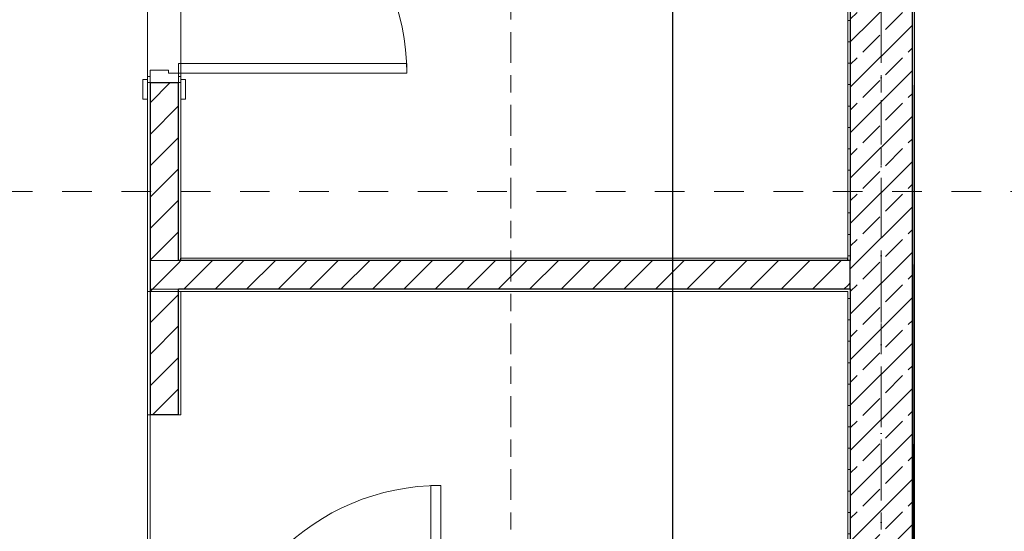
# Model space of a CAD drawing. Header units: millimetres. Extents: x -52968 to 399385, y -141133 to 110561.
# Tile 59 of 146: x 68517 to 72504, y -104389 to -102318. Entities that reach past the tile are written whole.
import ezdxf

# ---------------------------------------------------------------- set-up
doc = ezdxf.new("R2010")
doc.units = ezdxf.units.MM
for name, pattern in [('SIM-Wegliniec-21.07.2025-Parter$0$Kropki i Kreski', [360, 180, -90, 0, -90]), ('SIM-Wegliniec-21.07.2025-Parter$0$Przerywana', [240, 120, -120]), ('SIM-Wegliniec-21.07.2025-Parter$0$Przerywana długa', [390, 250, -140]), ('SIM-Wegliniec-21.07.2025-Parter$0$Przerywana podwójnie', [295, 125, -50, 70, -50])]:
    doc.linetypes.add(name, pattern=pattern)
doc.layers.add('_xref', color=250, linetype='Continuous')
for name, color, linetype, lineweight in [('RR_ks_podposadzkowa', 32, 'Kanalizacja', 30), ('SIM-Wegliniec-21.07.2025-Parter$0$A-Przekroje-PB_Nr_pióra__5', 250, 'Continuous', 0), ('SIM-Wegliniec-21.07.2025-Parter$0$Nowe_A-Belki-Wieniec_Nr_pióra__69', 250, 'Continuous', 0), ('SIM-Wegliniec-21.07.2025-Parter$0$Nowe_A-Belki-Wieniec_Nr_pióra__90', 250, 'Continuous', 0), ('SIM-Wegliniec-21.07.2025-Parter$0$Nowe_A-Osi_Nr_pióra__20', 250, 'Continuous', 0), ('SIM-Wegliniec-21.07.2025-Parter$0$Nowe_A-Posadzki_Nr_pióra__89', 250, 'Continuous', 0), ('SIM-Wegliniec-21.07.2025-Parter$0$Nowe_A-Strefy-Parter_Nr_pióra__94', 250, 'Continuous', 0), ('SIM-Wegliniec-21.07.2025-Parter$0$Nowe_A-Ściany-Działowe', 250, 'Continuous', 0), ('SIM-Wegliniec-21.07.2025-Parter$0$Nowe_A-Ściany-Działowe_Nr_pióra__27', 250, 'Continuous', 0), ('SIM-Wegliniec-21.07.2025-Parter$0$Nowe_A-Ściany-Działowe_Nr_pióra__47', 250, 'Continuous', 0), ('SIM-Wegliniec-21.07.2025-Parter$0$Nowe_A-Ściany-Wewnętrzne', 250, 'Continuous', 0), ('SIM-Wegliniec-21.07.2025-Parter$0$Nowe_A-Ściany-Wewnętrzne_Nr_pióra__27', 250, 'Continuous', 0), ('SIM-Wegliniec-21.07.2025-Parter$0$Nowe_A-Ściany-Wewnętrzne_Nr_pióra__47', 250, 'Continuous', 0), ('SIM-Wegliniec-21.07.2025-Parter$0$Nowe_Drzwi Archicad_Nr_pióra__23', 250, 'Continuous', 0), ('SIM-Wegliniec-21.07.2025-Parter$0$Nowe_Drzwi Archicad_Nr_pióra__27', 250, 'Continuous', 0), ('SIM-Wegliniec-21.07.2025-Parter$0$Nowe_Drzwi Archicad_Nr_pióra__3', 250, 'Continuous', 0), ('SIM-Wegliniec-21.07.2025-Parter$0$Nowe_Drzwi Archicad_Nr_pióra__47', 250, 'Continuous', 0), ('SIM-Wegliniec-21.07.2025-Parter$0$Nowe_Metryczki pomieszczeń Archicada_Nr_pióra__6', 250, 'Continuous', 0)]:
    doc.layers.add(name, color=color, linetype=linetype, lineweight=lineweight)
doc.styles.add('SIM-Wegliniec-21.07.2025-Parter$0$STYL_AUTOMATYCZNY_2', font='arial.ttf')
doc.styles.get("Standard").update_dxf_attribs({"font": 'arial.ttf'})
doc.linetypes.add('Kanalizacja', pattern='A,25,0,["◄",Standard,S=5,R=0,X=-5,Y=-2.5],0', length=25)
pattern_1 = [(0, (0, 0), (0, 86.60254), [0, -50]), (0, (25, 43.3), (0, 86.60254), [0, -50])]
pattern_2 = [(45, (0, 0), (-63.63961, 63.63961), [])]

# ---------------------------------------------------------------- blocks, each defined once
blk = doc.blocks.new('SIM-Wegliniec-21.07.2025-Parter')
at = {"layer": 'SIM-Wegliniec-21.07.2025-Parter$0$Nowe_A-Ściany-Działowe', "linetype": 'Continuous', "lineweight": 0, "true_color": 0x000000}
h = blk.add_hatch(dxfattribs=at)
h.set_pattern_fill('Tynk', color=18, style=0, pattern_type=2)
h.set_pattern_definition(pattern_1)
h.paths.add_polyline_path([(69035.1, -103917.6), (69045.1, -103917.6), (69045.1, -102572.6), (69035.1, -102572.6)])
at = {"layer": 'SIM-Wegliniec-21.07.2025-Parter$0$Nowe_A-Ściany-Działowe', "linetype": 'Continuous', "lineweight": 0}
h = blk.add_hatch(dxfattribs=at)
h.set_pattern_fill('Bloczki_ceramiczne', color=256, style=0, pattern_type=2)
h.set_pattern_definition(pattern_2)
h.paths.add_polyline_path([(69045.1, -102572.6), (69045.1, -103292.6), (69160.1, -103292.6), (69160.1, -102572.6)])
at = {"layer": 'SIM-Wegliniec-21.07.2025-Parter$0$Nowe_A-Ściany-Działowe', "linetype": 'Continuous', "lineweight": 0, "true_color": 0x000000}
h = blk.add_hatch(dxfattribs=at)
h.set_pattern_fill('Tynk', color=18, style=0, pattern_type=2)
h.set_pattern_definition(pattern_1)
h.paths.add_polyline_path([(69160.1, -103292.6), (69170.1, -103292.6), (69170.1, -102572.6), (69160.1, -102572.6)])
h = blk.add_hatch(dxfattribs=at)
h.set_pattern_fill('Tynk', color=18, style=0, pattern_type=2)
h.set_pattern_definition(pattern_1)
h.paths.add_polyline_path([(71870.1, -103282.6), (69170.1, -103282.6), (69170.1, -103292.6), (71870.1, -103292.6)])
at = {"layer": 'SIM-Wegliniec-21.07.2025-Parter$0$Nowe_A-Ściany-Działowe', "linetype": 'Continuous', "lineweight": 0}
h = blk.add_hatch(dxfattribs=at)
h.set_pattern_fill('Bloczki_ceramiczne', color=256, style=0, pattern_type=2)
h.set_pattern_definition(pattern_2)
h.paths.add_polyline_path([(69045.1, -103292.6), (69045.1, -103407.6), (69160.1, -103407.6), (69160.1, -103292.6)])
h = blk.add_hatch(dxfattribs=at)
h.set_pattern_fill('Bloczki_ceramiczne', color=256, style=0, pattern_type=2)
h.set_pattern_definition(pattern_2)
h.paths.add_polyline_path([(69160.1, -103292.6), (69160.1, -103407.6), (69170.1, -103407.6), (69170.1, -103292.6)])
h = blk.add_hatch(dxfattribs=at)
h.set_pattern_fill('Bloczki_ceramiczne', color=256, style=0, pattern_type=2)
h.set_pattern_definition(pattern_2)
h.paths.add_polyline_path([(69170.1, -103407.6), (71870.1, -103407.6), (71870.1, -103292.6), (69170.1, -103292.6)])
h = blk.add_hatch(dxfattribs=at)
h.set_pattern_fill('Bloczki_ceramiczne', color=256, style=0, pattern_type=2)
h.set_pattern_definition(pattern_2)
h.paths.add_polyline_path([(71880.1, -103407.6), (71880.1, -103292.6), (71870.1, -103292.6), (71870.1, -103407.6)])
h = blk.add_hatch(dxfattribs=at)
h.set_pattern_fill('Bloczki_ceramiczne', color=256, style=0, pattern_type=2)
h.set_pattern_definition(pattern_2)
h.paths.add_polyline_path([(69045.1, -103407.6), (69045.1, -103917.6), (69160.1, -103917.6), (69160.1, -103407.6)])
at = {"layer": 'SIM-Wegliniec-21.07.2025-Parter$0$Nowe_A-Ściany-Działowe', "linetype": 'Continuous', "lineweight": 0, "true_color": 0x000000}
h = blk.add_hatch(dxfattribs=at)
h.set_pattern_fill('Tynk', color=18, style=0, pattern_type=2)
h.set_pattern_definition(pattern_1)
h.paths.add_polyline_path([(69160.1, -103407.6), (69160.1, -103417.6), (69170.1, -103417.6), (69170.1, -103407.6)])
h = blk.add_hatch(dxfattribs=at)
h.set_pattern_fill('Tynk', color=18, style=0, pattern_type=2)
h.set_pattern_definition(pattern_1)
h.paths.add_polyline_path([(69160.1, -103417.6), (69160.1, -103917.6), (69170.1, -103917.6), (69170.1, -103417.6)])
h = blk.add_hatch(dxfattribs=at)
h.set_pattern_fill('Tynk', color=18, style=0, pattern_type=2)
h.set_pattern_definition(pattern_1)
h.paths.add_polyline_path([(69170.1, -103417.6), (71870.1, -103417.6), (71870.1, -103407.6), (69170.1, -103407.6)])
at = {"layer": 'SIM-Wegliniec-21.07.2025-Parter$0$Nowe_A-Ściany-Wewnętrzne', "linetype": 'Continuous', "lineweight": 0}
h = blk.add_hatch(dxfattribs=at)
h.set_pattern_fill('Tynk', color=256, style=0, pattern_type=2)
h.set_pattern_definition(pattern_1)
h.paths.add_polyline_path([(71880.1, -103292.6), (71880.1, -101957.6), (71870.1, -101947.6), (71870.1, -103292.6)])
h = blk.add_hatch(dxfattribs=at)
h.set_pattern_fill('Beton_zbrojony', color=256, style=0, pattern_type=2)
h.set_pattern_definition([(45, (0, 0), (-91.92388, 91.92388), []), (45, (-45.96, 45.96), (-91.92388, 91.92388), [97.5, -32.5])])
h.paths.add_polyline_path([(71880.1, -107317.6), (72130.1, -107317.6), (72130.1, -102207.6), (71880.1, -102207.6)])
at = {"layer": 'SIM-Wegliniec-21.07.2025-Parter$0$Nowe_A-Ściany-Wewnętrzne', "linetype": 'Continuous', "lineweight": 0, "true_color": 0x000000}
h = blk.add_hatch(dxfattribs=at)
h.set_pattern_fill('Tynk', color=18, style=0, pattern_type=2)
h.set_pattern_definition(pattern_1)
h.paths.add_polyline_path([(72140.1, -107307.6), (72140.1, -102217.6), (72130.1, -102217.6), (72130.1, -107307.6)])
h = blk.add_hatch(dxfattribs=at)
h.set_pattern_fill('Tynk', color=18, style=0, pattern_type=2)
h.set_pattern_definition(pattern_1)
h.paths.add_polyline_path([(71880.1, -103417.6), (71880.1, -103407.6), (71870.1, -103407.6), (71870.1, -103417.6)])
at = {"layer": 'SIM-Wegliniec-21.07.2025-Parter$0$Nowe_A-Ściany-Wewnętrzne', "linetype": 'Continuous', "lineweight": 0}
h = blk.add_hatch(dxfattribs=at)
h.set_pattern_fill('Tynk', color=256, style=0, pattern_type=2)
h.set_pattern_definition(pattern_1)
h.paths.add_polyline_path([(71880.1, -107307.6), (71880.1, -103417.6), (71870.1, -103417.6), (71870.1, -107307.6)])
at = {"layer": 'SIM-Wegliniec-21.07.2025-Parter$0$A-Przekroje-PB_Nr_pióra__5', "linetype": 'SIM-Wegliniec-21.07.2025-Parter$0$Przerywana', "lineweight": 13}
blk.add_line((62449.3, -103013.8), (93776.2, -103013.8), dxfattribs=at)
at = {"layer": 'SIM-Wegliniec-21.07.2025-Parter$0$Nowe_A-Belki-Wieniec_Nr_pióra__69', "linetype": 'SIM-Wegliniec-21.07.2025-Parter$0$Kropki i Kreski', "lineweight": 13}
blk.add_line((72005.1, -99042.6), (72005.1, -107442.6), dxfattribs=at)
at = {"layer": 'SIM-Wegliniec-21.07.2025-Parter$0$Nowe_A-Belki-Wieniec_Nr_pióra__90', "linetype": 'SIM-Wegliniec-21.07.2025-Parter$0$Przerywana długa', "lineweight": 13}
for p, q in [((71880.1, -99167.6), (71880.1, -107317.6)), ((72130.1, -102207.6), (72130.1, -107317.6))]:
    blk.add_line(p, q, dxfattribs=at)
at = {"layer": 'SIM-Wegliniec-21.07.2025-Parter$0$Nowe_A-Osi_Nr_pióra__20', "linetype": 'SIM-Wegliniec-21.07.2025-Parter$0$Przerywana podwójnie', "lineweight": 13}
for p, q in [((70505.1, -95582.5), (70505.1, -117792.3)), ((72005.1, -95582.5), (72005.1, -117792.3))]:
    blk.add_line(p, q, dxfattribs=at)
at = {"layer": 'SIM-Wegliniec-21.07.2025-Parter$0$Nowe_A-Posadzki_Nr_pióra__89', "linetype": 'Continuous', "lineweight": 13, "flags": 128}
for points in [[(65240.1, -99177.6), (65240.1, -105127.6), (69045.1, -105127.6), (69045.1, -103292.6), (71880.1, -103292.6), (71880.1, -99177.6)], [(72130.1, -107317.6), (83880.1, -107317.6), (83880.1, -99177.6), (72130.1, -99177.6)], [(69160.1, -103408.7), (71880.1, -103408.7), (71880.1, -107317.6), (70505.1, -107317.6), (70495.1, -105127.6), (69045.1, -105127.6), (69045.1, -103408.7)]]:
    blk.add_lwpolyline(points, close=True, dxfattribs=at)
at = {"layer": 'SIM-Wegliniec-21.07.2025-Parter$0$Nowe_A-Strefy-Parter_Nr_pióra__94', "linetype": 'Continuous', "lineweight": 13, "flags": 128}
for points in [[(69170.1, -99177.6), (69170.1, -103282.6), (71870.1, -103282.6), (71870.1, -99177.6)], [(68405.1, -105252.6), (67805.1, -105252.6), (67805.1, -105117.6), (69035.1, -105117.6), (69035.1, -101462.6), (65240.1, -101462.6), (65240.1, -108357.6), (68405.1, -108357.6)], [(72140.1, -102217.6), (72130.1, -107307.6), (74410.1, -107317.6), (74420.1, -105707.6), (74130.1, -105707.6), (74130.1, -103937.6), (75120.1, -103937.6), (75120.1, -102217.6)], [(71870.1, -103417.6), (69035.1, -103417.6), (69035.1, -103917.6), (69035.1, -105117.6), (70505.1, -105117.6), (70505.1, -107307.6), (71870.1, -107307.6)]]:
    blk.add_lwpolyline(points, close=True, dxfattribs=at)
at = {"layer": 'SIM-Wegliniec-21.07.2025-Parter$0$Nowe_A-Ściany-Działowe_Nr_pióra__27', "linetype": 'Continuous', "lineweight": 25}
for p, q in [((69045.1, -102572.6), (69045.1, -103292.6)), ((69045.1, -102572.6), (69160.1, -102572.6)), ((69160.1, -103292.6), (69160.1, -102572.6)), ((69045.1, -103292.6), (69045.1, -103407.6)), ((69170.1, -103292.6), (69160.1, -103292.6)), ((69170.1, -103292.6), (69160.1, -103292.6)), ((71870.1, -103292.6), (69170.1, -103292.6)), ((69045.1, -103407.6), (69045.1, -103917.6)), ((69160.1, -103407.6), (69170.1, -103407.6)), ((69160.1, -103407.6), (69170.1, -103407.6)), ((69160.1, -103917.6), (69160.1, -103407.6)), ((69170.1, -103407.6), (71870.1, -103407.6))]:
    blk.add_line(p, q, dxfattribs=at)
at = {"layer": 'SIM-Wegliniec-21.07.2025-Parter$0$Nowe_A-Ściany-Działowe_Nr_pióra__27', "linetype": 'Continuous', "lineweight": 25, "flags": 128}
for points in [[(69170.1, -103292.6), (69170.1, -103282.6)], [(71870.1, -103292.6), (71870.1, -103282.6)], [(69160.1, -103917.6), (69045.1, -103917.6)]]:
    blk.add_lwpolyline(points, dxfattribs=at)
at = {"layer": 'SIM-Wegliniec-21.07.2025-Parter$0$Nowe_A-Ściany-Działowe_Nr_pióra__47', "linetype": 'Continuous', "lineweight": 15}
for p, q in [((69035.1, -102572.6), (69035.1, -102639.6)), ((69035.1, -102572.6), (69045.1, -102572.6)), ((69035.1, -102572.6), (69045.1, -102572.6)), ((69160.1, -102572.6), (69170.1, -102572.6)), ((69170.1, -102572.6), (69170.1, -102639.6))]:
    blk.add_line(p, q, dxfattribs=at)
at = {"layer": 'SIM-Wegliniec-21.07.2025-Parter$0$Nowe_A-Ściany-Działowe_Nr_pióra__47', "linetype": 'Continuous', "lineweight": 15, "flags": 128}
for points in [[(69035.1, -102572.6), (69035.1, -103917.6)], [(69170.1, -103292.6), (69170.1, -102572.6)], [(71870.1, -103282.6), (69170.1, -103282.6)], [(69170.1, -103417.6), (71870.1, -103417.6)], [(69170.1, -103917.6), (69170.1, -103417.6)], [(69045.1, -103917.6), (69035.1, -103917.6)], [(69170.1, -103917.6), (69160.1, -103917.6)]]:
    blk.add_lwpolyline(points, dxfattribs=at)
at = {"layer": 'SIM-Wegliniec-21.07.2025-Parter$0$Nowe_A-Ściany-Wewnętrzne_Nr_pióra__27', "linetype": 'Continuous', "lineweight": 25}
for p, q in [((71880.1, -102207.6), (71880.1, -103292.6)), ((72130.1, -102217.6), (72130.1, -107307.6)), ((71880.1, -103292.6), (71870.1, -103292.6)), ((71880.1, -103292.6), (71870.1, -103292.6)), ((71880.1, -103407.6), (71880.1, -103292.6)), ((71880.1, -103407.6), (71880.1, -103292.6)), ((71870.1, -103407.6), (71880.1, -103407.6)), ((71870.1, -103407.6), (71880.1, -103407.6)), ((71880.1, -103407.6), (71880.1, -107317.6))]:
    blk.add_line(p, q, dxfattribs=at)
at = {"layer": 'SIM-Wegliniec-21.07.2025-Parter$0$Nowe_A-Ściany-Wewnętrzne_Nr_pióra__47', "linetype": 'Continuous', "lineweight": 15, "flags": 128}
for points in [[(71870.1, -101947.6), (71870.1, -103292.6)], [(72140.1, -107307.6), (72140.1, -102217.6)], [(71870.1, -103417.6), (71870.1, -107307.6)]]:
    blk.add_lwpolyline(points, dxfattribs=at)
at = {"layer": 'SIM-Wegliniec-21.07.2025-Parter$0$Nowe_Drzwi Archicad_Nr_pióra__23', "linetype": 'Continuous', "lineweight": 15}
for p, q in [((69120.1, -102522.6), (69045.1, -102522.6)), ((69045.1, -102522.6), (69045.1, -102572.6)), ((69120.1, -102534.6), (69120.1, -102522.6)), ((69160.1, -102534.6), (69120.1, -102534.6)), ((69160.1, -102572.6), (69160.1, -102534.6)), ((69045.1, -102572.6), (69160.1, -102572.6))]:
    blk.add_line(p, q, dxfattribs=at)
at = {"layer": 'SIM-Wegliniec-21.07.2025-Parter$0$Nowe_Drzwi Archicad_Nr_pióra__27', "linetype": 'Continuous', "lineweight": 25}
blk.add_line((69045.1, -102572.6), (69160.1, -102572.6), dxfattribs=at)
blk.add_line((69045.1, -102572.6), (69160.1, -102572.6), dxfattribs=at)
at = {"layer": 'SIM-Wegliniec-21.07.2025-Parter$0$Nowe_Drzwi Archicad_Nr_pióra__3', "linetype": 'Continuous', "lineweight": 13}
for p, q in [((69160.1, -102534.6), (69160.1, -102494.6)), ((69160.1, -102494.6), (70084.1, -102494.6)), ((70084.1, -102494.6), (70084.1, -102534.6)), ((69016.1, -102559.6), (69016.1, -102639.6)), ((69035.1, -102559.6), (69016.1, -102559.6)), ((69045.1, -102547.6), (69035.1, -102547.6)), ((69035.1, -102547.6), (69035.1, -102572.6)), ((69035.1, -102639.6), (69035.1, -102559.6)), ((69045.1, -102572.6), (69045.1, -102547.6)), ((70084.1, -102534.6), (69160.1, -102534.6)), ((69170.1, -102547.6), (69160.1, -102547.6)), ((69160.1, -102547.6), (69160.1, -102572.6)), ((69170.1, -102572.6), (69170.1, -102547.6)), ((69170.1, -102559.6), (69170.1, -102639.6)), ((69189.1, -102559.6), (69170.1, -102559.6)), ((69189.1, -102639.6), (69189.1, -102559.6)), ((69035.1, -102572.6), (69045.1, -102572.6)), ((69160.1, -102572.6), (69170.1, -102572.6)), ((69016.1, -102639.6), (69035.1, -102639.6)), ((69170.1, -102639.6), (69189.1, -102639.6)), ((70182.1, -105127.6), (70182.1, -104203.6)), ((70182.1, -104203.6), (70222.1, -104203.6)), ((70222.1, -104203.6), (70222.1, -105127.6))]:
    blk.add_line(p, q, dxfattribs=at)
for centre, start, end in [((69160.1, -102534.6), 0, 90), ((70222.1, -105127.6), 90, 180)]:
    blk.add_arc(centre, 924, start, end, dxfattribs=at)
at = {"layer": 'SIM-Wegliniec-21.07.2025-Parter$0$Nowe_Drzwi Archicad_Nr_pióra__47', "linetype": 'Continuous', "lineweight": 15}
for p, q in [((69035.1, -102572.6), (69045.1, -102572.6)), ((69035.1, -102572.6), (69045.1, -102572.6)), ((69035.1, -102572.6), (69045.1, -102572.6)), ((69035.1, -102572.6), (69035.1, -102639.6)), ((69035.1, -102572.6), (69035.1, -102639.6)), ((69160.1, -102572.6), (69170.1, -102572.6)), ((69160.1, -102572.6), (69170.1, -102572.6)), ((69170.1, -102572.6), (69170.1, -102639.6)), ((69170.1, -102572.6), (69170.1, -102639.6))]:
    blk.add_line(p, q, dxfattribs=at)
at = {"layer": 'SIM-Wegliniec-21.07.2025-Parter$0$Nowe_Metryczki pomieszczeń Archicada_Nr_pióra__6', "lineweight": 13, "insert": (67570.2, -103272.7), "char_height": 100, "attachment_point": 1, "style": 'SIM-Wegliniec-21.07.2025-Parter$0$STYL_AUTOMATYCZNY_2'}
blk.add_mtext('\\A1;{\\pql;\\pt0,2300;\\fArial|b0|i0|c238|p0;\\W1.000000;Salon/Kuchnia\\fArial|b0|i0|c238|p0;\\W1.000000;\\A1{\\H.66x;\\S^  ;}\\fArial|b0|i0|c238|p0;\\W1.000000;\\fArial|b0|i0|c238|p0;\\W1.000000;\\A1{\\H.66x;\\S^  ;}}', dxfattribs=at)

msp = doc.modelspace()

# ---------------------------------------------------------------- block references
at = {"layer": '_xref'}
msp.add_blockref('SIM-Wegliniec-21.07.2025-Parter', (0, 0), dxfattribs=at)

# ---------------------------------------------------------------- next in the draw order: linework, layer by layer
at = {"layer": 'RR_ks_podposadzkowa', "ltscale": 50}
msp.add_line((71160.1, -97519.2), (71160.1, -111945.2), dxfattribs=at)

doc.saveas('drawing.dxf')
